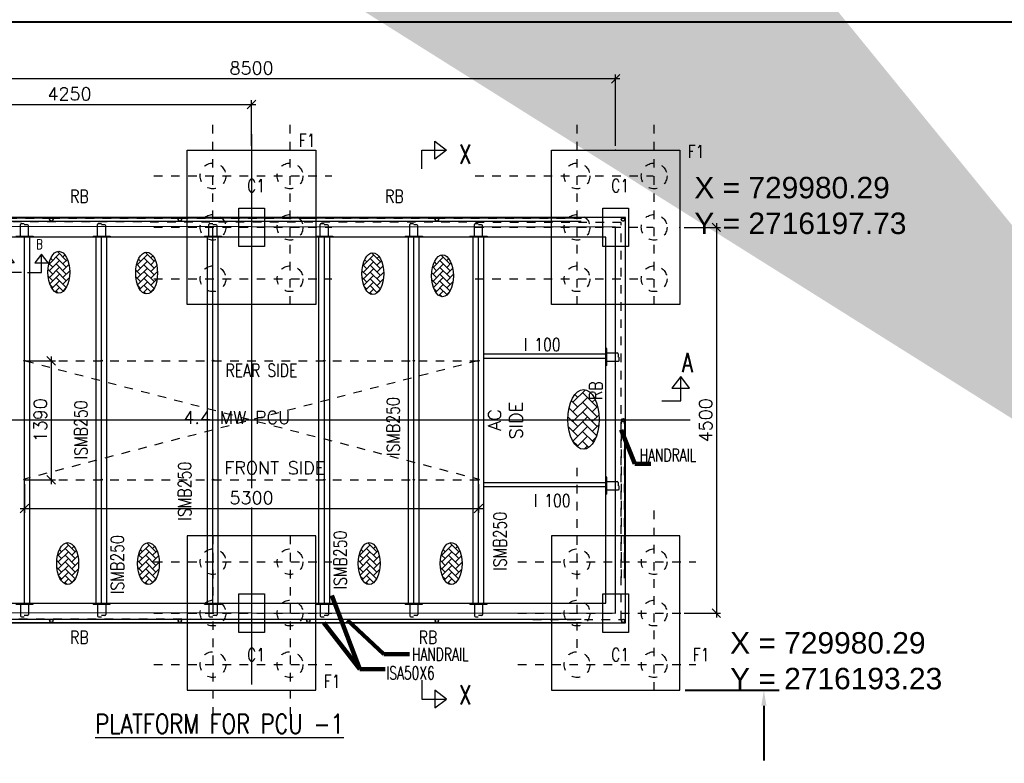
# Model space of a CAD drawing. Header units: inches. Extents: x 727810 to 1461440, y 2714588 to 5435005.
# Tile 222 of 233: x 729973.33 to 729984.82, y 2716191.48 to 2716200.15. Entities that reach past the tile are written whole.
import ezdxf

# ---------------------------------------------------------------- set-up
doc = ezdxf.new("R2010")
doc.units = ezdxf.units.IN
doc.header["$MEASUREMENT"] = 0
doc.linetypes.add('DIVIDEX2', pattern=[2.5, 1, -0.5, 0, -0.5, 0, -0.5])
doc.linetypes.add('HIDDEN', pattern=[0.375, 0.25, -0.125])
doc.layers.add('AM_5', color=3, linetype='Continuous', lineweight=15)
doc.layers.add('AM_8', color=1, linetype='Continuous', lineweight=15)
for name, color, linetype in [('DETAILS', 7, 'Continuous'), ('Inverter Room', 7, 'Continuous'), ('SCB', 7, 'Continuous')]:
    doc.layers.add(name, color=color, linetype=linetype)
doc.styles.add('RANJAN', font='romans.shx', dxfattribs={"width": 0.75})
doc.styles.add('ROMANS', font='ROMANS.shx', dxfattribs={"height": 10})
doc.styles.get("Standard").update_dxf_attribs({"font": 'arial.ttf'})
doc.dimstyles.new('DIM-', dxfattribs={"dimscale": 0, "dimtxt": 0.15, "dimasz": 0.15, "dimexe": 0, "dimexo": 0, "dimgap": 0.15, "dimtad": 1, "dimdec": 0, "dimlfac": 1000, "dimzin": 0, "dimdsep": 46, "dimtxsty": 'ROMANS', "dimblk": 'OBLIQUE', "dimcen": 0, "dimclrd": 6, "dimclre": 6, "dimclrt": 3, "dimadec": 0, "dimazin": 0, "dimtfac": 1, "dimtdec": 0, "dimtmove": 2, "dimatfit": 3, "dimfxl": 1, "dimtolj": 1, "dimtzin": 0, "dimarcsym": 2})
doc.dimstyles.new('ROMANS$0', dxfattribs={"dimscale": 100, "dimtxt": 100, "dimasz": 1, "dimexe": 0.5, "dimexo": 0.5, "dimgap": 0.5, "dimtad": 1, "dimdec": 0, "dimrnd": 5, "dimdsep": 46, "dimtxsty": 'ROMANS', "dimblk": 'OBLIQUE', "dimcen": 1, "dimdle": 0.5, "dimclrd": 6, "dimclre": 6, "dimclrt": 3, "dimadec": 0, "dimazin": 0, "dimtfac": 1, "dimtdec": 0, "dimtix": 1, "dimtmove": 0, "dimatfit": 3, "dimldrblk": 'OBLIQUE', "dimfxl": 1, "dimtolj": 1, "dimtzin": 0, "dimarcsym": 0})
doc.dimstyles.new('ROMANS$7', dxfattribs={"dimscale": 100, "dimtxt": 2.5, "dimasz": 2, "dimexe": 20, "dimexo": 20, "dimgap": 0.5, "dimtad": 1, "dimdec": 0, "dimrnd": 5, "dimzin": 0, "dimdsep": 46, "dimtxsty": 'ROMANS', "dimcen": 0.09, "dimdle": 20, "dimclrd": 256, "dimclre": 256, "dimclrt": 3, "dimadec": 0, "dimazin": 0, "dimtfac": 20, "dimtdec": 0, "dimtix": 1, "dimtmove": 2, "dimatfit": 3, "dimfxl": 1, "dimtolj": 1, "dimtzin": 0, "dimarcsym": 0})
pattern_1 = [(45, (89087.78671, 50533.36595), (-0.0883883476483, 0.0883883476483), [])]
pattern_2 = [(45, (89987.78671, 50533.36595), (-0.0883883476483, 0.0883883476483), [])]
pattern_3 = [(45, (91287.78671, 50533.36595), (-0.0883883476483, 0.0883883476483), [])]
pattern_4 = [(45, (92587.78671, 50533.36595), (-0.0883883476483, 0.0883883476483), [])]
pattern_5 = [(45, (93632.78671, 50533.36595), (-0.0883883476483, 0.0883883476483), [])]
pattern_6 = [(45, (94387.78671, 50533.36595), (-0.0883883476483, 0.0883883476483), [])]

# ---------------------------------------------------------------- blocks, each defined once
blk = doc.blocks.new('_Oblique')
at = {"color": 0, "linetype": 'ByBlock', "lineweight": -2}
blk.add_line((-0.5, -0.5), (0.5, 0.5), dxfattribs=at)
blk = doc.blocks.new('*D67')
at = {"layer": 'Inverter Room', "color": 6, "lineweight": -2, "ltscale": 0.5, "transparency": 16777216}
for p, q in [((2053662, -2318132), (2053662, -2317300)), ((2062162, -2318132), (2062162, -2317300)), ((2062212, -2317350), (2053612, -2317350))]:
    blk.add_line(p, q, dxfattribs=at)
at = {"layer": 'Inverter Room', "color": 0, "ltscale": 0.5, "transparency": 16777216}
for p in [(2053662, -2317350), (2053662, -2318182), (2062162, -2318182)]:
    blk.add_point(p, dxfattribs=at)
at = {"layer": 'Inverter Room', "color": 6, "lineweight": -2, "ltscale": 0.5, "transparency": 16777216, "xscale": 100, "yscale": 100, "zscale": 100, "rotation": 180}
blk.add_blockref('_Oblique', (2053662, -2317350), dxfattribs=at)
at = {"layer": 'Inverter Room', "color": 6, "lineweight": -2, "ltscale": 0.5, "transparency": 16777216, "xscale": 100, "yscale": 100, "zscale": 100}
blk.add_blockref('_Oblique', (2062162, -2317350), dxfattribs=at)
at = {"layer": 'Inverter Room', "color": 3, "ltscale": 0.5, "transparency": 16777216, "insert": (2057912, -2317225), "char_height": 150, "attachment_point": 5, "style": 'ROMANS'}
blk.add_mtext('\\A1;8500', dxfattribs=at)
blk = doc.blocks.new('*D68')
at = {"layer": 'Inverter Room', "color": 6, "lineweight": -2, "ltscale": 0.5, "transparency": 16777216}
for p, q in [((2063338, -2319032), (2063338, -2323632)), ((2062962, -2319082), (2063388, -2319082)), ((2062962, -2323582), (2063388, -2323582))]:
    blk.add_line(p, q, dxfattribs=at)
at = {"layer": 'Inverter Room', "color": 0, "ltscale": 0.5, "transparency": 16777216}
for p in [(2062912, -2319082), (2062912, -2323582), (2063338, -2323582)]:
    blk.add_point(p, dxfattribs=at)
at = {"layer": 'Inverter Room', "color": 6, "lineweight": -2, "ltscale": 0.5, "transparency": 16777216, "xscale": 100, "yscale": 100, "zscale": 100}
for p, rotation in [((2063338, -2319082), 90), ((2063338, -2323582), 270)]:
    blk.add_blockref('_Oblique', p, dxfattribs=dict(at, rotation=rotation))
at = {"layer": 'Inverter Room', "color": 3, "ltscale": 0.5, "transparency": 16777216, "insert": (2063213, -2321332), "char_height": 150, "attachment_point": 5, "rotation": 90, "style": 'ROMANS'}
blk.add_mtext('\\A1;4500', dxfattribs=at)
blk = doc.blocks.new('*D69')
at = {"layer": 'AM_5', "color": 6, "lineweight": -2, "transparency": 16777216}
for p, q in [((2053612, -2317650), (2057962, -2317650)), ((2053662, -2318132), (2053662, -2317600)), ((2057912, -2318132), (2057912, -2317600))]:
    blk.add_line(p, q, dxfattribs=at)
at = {"layer": 'Inverter Room', "color": 0, "transparency": 16777216}
for p in [(2057912, -2317650), (2053662, -2318182), (2057912, -2318182)]:
    blk.add_point(p, dxfattribs=at)
at = {"layer": 'AM_5', "color": 6, "lineweight": -2, "transparency": 16777216, "xscale": 100, "yscale": 100, "zscale": 100, "rotation": 180}
blk.add_blockref('_Oblique', (2053662, -2317650), dxfattribs=at)
at = {"layer": 'AM_5', "color": 6, "lineweight": -2, "transparency": 16777216, "xscale": 100, "yscale": 100, "zscale": 100}
blk.add_blockref('_Oblique', (2057912, -2317650), dxfattribs=at)
at = {"layer": 'AM_5', "color": 3, "transparency": 16777216, "insert": (2055787, -2317525), "char_height": 150, "attachment_point": 5, "style": 'ROMANS', "bg_fill": 3, "box_fill_scale": 1.25, "bg_fill_color": 256, "bg_fill_true_color": 13158600, "bg_fill_transparency": 0}
blk.add_mtext('\\A1;4250', dxfattribs=at)
blk = doc.blocks.new('*D70')
at = {"layer": 'AM_5', "color": 6, "lineweight": -2, "transparency": 16777216}
for p, q in [((2055312, -2320638), (2055622, -2320638)), ((2055572, -2320588), (2055572, -2322076)), ((2055312, -2322026), (2055622, -2322026))]:
    blk.add_line(p, q, dxfattribs=at)
at = {"layer": 'Inverter Room', "color": 0, "transparency": 16777216}
for p in [(2055262, -2320638), (2055262, -2322026), (2055572, -2322026)]:
    blk.add_point(p, dxfattribs=at)
at = {"layer": 'AM_5', "color": 6, "lineweight": -2, "transparency": 16777216, "xscale": 100, "yscale": 100, "zscale": 100}
for p, rotation in [((2055572, -2320638), 90), ((2055572, -2322026), 270)]:
    blk.add_blockref('_Oblique', p, dxfattribs=dict(at, rotation=rotation))
at = {"layer": 'AM_5', "color": 3, "transparency": 16777216, "insert": (2055447, -2321332), "char_height": 150, "attachment_point": 5, "rotation": 90, "style": 'ROMANS', "bg_fill": 3, "box_fill_scale": 1.25, "bg_fill_color": 256, "bg_fill_true_color": 13158600, "bg_fill_transparency": 0}
blk.add_mtext('\\A1;1390', dxfattribs=at)
blk = doc.blocks.new('*D71')
at = {"layer": 'DETAILS', "color": 6, "lineweight": -2, "ltscale": 0.5, "transparency": 16777216}
for p, q in [((2055262, -2322076), (2055262, -2322412)), ((2060562, -2322076), (2060562, -2322412)), ((2055212, -2322362), (2060612, -2322362))]:
    blk.add_line(p, q, dxfattribs=at)
at = {"layer": 'Inverter Room', "color": 0, "ltscale": 0.5, "transparency": 16777216}
for p in [(2055262, -2322026), (2060562, -2322026), (2060562, -2322362)]:
    blk.add_point(p, dxfattribs=at)
at = {"layer": 'DETAILS', "color": 6, "lineweight": -2, "ltscale": 0.5, "transparency": 16777216, "xscale": 100, "yscale": 100, "zscale": 100, "rotation": 180}
blk.add_blockref('_Oblique', (2055262, -2322362), dxfattribs=at)
at = {"layer": 'DETAILS', "color": 6, "lineweight": -2, "ltscale": 0.5, "transparency": 16777216, "xscale": 100, "yscale": 100, "zscale": 100}
blk.add_blockref('_Oblique', (2060562, -2322362), dxfattribs=at)
at = {"layer": 'DETAILS', "color": 3, "ltscale": 0.5, "transparency": 16777216, "insert": (2057912, -2322237), "char_height": 150, "attachment_point": 5, "style": 'ROMANS', "bg_fill": 3, "box_fill_scale": 1.25, "bg_fill_color": 256, "bg_fill_true_color": 13158600, "bg_fill_transparency": 0}
blk.add_mtext('\\A1;5300', dxfattribs=at)
blk = doc.blocks.new('dshshh')
at = {"layer": 'AM_8', "ltscale": 0.5}
h = blk.add_hatch(dxfattribs=at)
h.set_pattern_fill('AR-HBONE', color=256, scale=14, style=0)
h.set_pattern_definition([(45, (673607.74, -665542.415), (6e-15, 79.1959595), [168, -56]), (135, (673647.337, -665502.817), (6e-15, 79.1959595), [168, -56])])
edge = h.paths.add_edge_path()
edge.add_ellipse((2055661.9, -2319605.1), major_axis=(0, 244), ratio=0.5219783, start_angle=191.45916, end_angle=459.29111)
edge.add_ellipse((2055661.9, -2319605.1), major_axis=(0, 244), ratio=0.5219783, start_angle=99.29111, end_angle=191.45916)
h = blk.add_hatch(dxfattribs=at)
h.set_pattern_fill('AR-HBONE', color=256, scale=14, style=0)
h.set_pattern_definition([(45, (674633.055, -665552.46), (6e-15, 79.1959595), [168, -56]), (135, (674672.653, -665512.864), (6e-15, 79.1959595), [168, -56])])
edge = h.paths.add_edge_path()
edge.add_ellipse((2056687.3, -2319615.1), major_axis=(0, 244), ratio=0.5219783, start_angle=191.45916, end_angle=459.29111)
edge.add_ellipse((2056687.3, -2319615.1), major_axis=(0, 244), ratio=0.5219783, start_angle=99.29111, end_angle=191.45916)
h = blk.add_hatch(dxfattribs=at)
h.set_pattern_fill('AR-HBONE', color=256, scale=14, style=0)
h.set_pattern_definition([(45, (677273.22, -665559.426), (6e-15, 79.1959595), [168, -56]), (135, (677312.816, -665519.83), (6e-15, 79.1959595), [168, -56])])
edge = h.paths.add_edge_path()
edge.add_ellipse((2059327.4, -2319622.1), major_axis=(0, 244), ratio=0.5219783, start_angle=191.45916, end_angle=459.29111)
edge.add_ellipse((2059327.4, -2319622.1), major_axis=(0, 244), ratio=0.5219783, start_angle=99.29111, end_angle=191.45916)
h = blk.add_hatch(dxfattribs=at)
h.set_pattern_fill('AR-HBONE', color=256, scale=14, style=0)
h.set_pattern_definition([(45, (678087.52, -665584.47), (6e-15, 79.1959595), [168, -56]), (135, (678127.12, -665544.87), (6e-15, 79.1959595), [168, -56])])
edge = h.paths.add_edge_path()
edge.add_ellipse((2060141.7, -2319647.1), major_axis=(0, 244), ratio=0.5219783, start_angle=191.45916, end_angle=459.29111)
edge.add_ellipse((2060141.7, -2319647.1), major_axis=(0, 244), ratio=0.5219783, start_angle=99.29111, end_angle=191.45916)
h = blk.add_hatch(dxfattribs=at)
h.set_pattern_fill('ANSI31', color=256, style=0)
h.set_pattern_definition(pattern_1)
edge = h.paths.add_edge_path()
edge.add_arc((2055261.7, -2320640.3), 7.16, 11.12183, 168.87817, ccw=False)
edge.add_arc((2055261.7, -2320637.5), 7.16, 348.87817, 551.12183)
h = blk.add_hatch(dxfattribs=at)
h.set_pattern_fill('ANSI31', color=256, style=0)
h.set_pattern_definition(pattern_2)
edge = h.paths.add_edge_path()
edge.add_arc((2056161.7, -2320640.3), 7.16, 11.12183, 168.87817, ccw=False)
edge.add_arc((2056161.7, -2320637.5), 7.16, 348.87817, 551.12183)
h = blk.add_hatch(dxfattribs=at)
h.set_pattern_fill('ANSI31', color=256, style=0)
h.set_pattern_definition(pattern_3)
edge = h.paths.add_edge_path()
edge.add_arc((2057461.7, -2320640.3), 7.16, 11.12183, 168.87817, ccw=False)
edge.add_arc((2057461.7, -2320637.5), 7.16, 348.87817, 551.12183)
h = blk.add_hatch(dxfattribs=at)
h.set_pattern_fill('ANSI31', color=256, style=0)
h.set_pattern_definition(pattern_4)
edge = h.paths.add_edge_path()
edge.add_arc((2058761.7, -2320640.3), 7.16, 11.12183, 168.87817, ccw=False)
edge.add_arc((2058761.7, -2320637.5), 7.16, 348.87817, 551.12183)
h = blk.add_hatch(dxfattribs=at)
h.set_pattern_fill('ANSI31', color=256, style=0)
h.set_pattern_definition(pattern_5)
edge = h.paths.add_edge_path()
edge.add_arc((2059806.7, -2320640.3), 7.16, 11.12183, 168.87817, ccw=False)
edge.add_arc((2059806.7, -2320637.5), 7.16, 348.87817, 551.12183)
h = blk.add_hatch(dxfattribs=at)
h.set_pattern_fill('ANSI31', color=256, style=0)
h.set_pattern_definition(pattern_6)
edge = h.paths.add_edge_path()
edge.add_arc((2060561.7, -2320640.3), 7.16, 11.12183, 168.87817, ccw=False)
edge.add_arc((2060561.7, -2320637.5), 7.16, 348.87817, 551.12183)
h = blk.add_hatch(dxfattribs=at)
h.set_pattern_fill('ANSI31', color=256, style=0)
h.set_pattern_definition(pattern_1)
edge = h.paths.add_edge_path()
edge.add_arc((2060561.7, -2320640.3), 7.16, 371.12183, 528.87817)
edge.add_arc((2060561.7, -2320637.5), 7.16, -11.12183, 191.12183, ccw=False)
h = blk.add_hatch(dxfattribs=at)
h.set_pattern_fill('AR-HBONE', color=256, scale=20, style=0)
h.set_pattern_definition([(45, (87423.51, 41624.37), (9e-15, 113.137085), [240, -80]), (135, (87480.08, 41680.94), (9e-15, 113.137085), [240, -80])])
edge = h.paths.add_edge_path()
edge.add_ellipse((2061786.7, -2321322.3), major_axis=(0, 348.6), ratio=0.5219783, start_angle=191.45916, end_angle=459.29111)
edge.add_ellipse((2061786.7, -2321322.3), major_axis=(0, 348.6), ratio=0.5219783, start_angle=99.29111, end_angle=191.45916)
h = blk.add_hatch(dxfattribs=at)
h.set_pattern_fill('ANSI31', color=256, style=0)
h.set_pattern_definition(pattern_1)
edge = h.paths.add_edge_path()
edge.add_arc((2055261.7, -2322022.7), 7.16, 191.12183, 348.87817)
edge.add_arc((2055261.7, -2322025.5), 7.16, -191.12183, 11.12183, ccw=False)
h = blk.add_hatch(dxfattribs=at)
h.set_pattern_fill('ANSI31', color=256, style=0)
h.set_pattern_definition(pattern_2)
edge = h.paths.add_edge_path()
edge.add_arc((2056161.7, -2322022.7), 7.16, 191.12183, 348.87817)
edge.add_arc((2056161.7, -2322025.5), 7.16, -191.12183, 11.12183, ccw=False)
h = blk.add_hatch(dxfattribs=at)
h.set_pattern_fill('ANSI31', color=256, style=0)
h.set_pattern_definition(pattern_3)
edge = h.paths.add_edge_path()
edge.add_arc((2057461.7, -2322022.7), 7.16, 191.12183, 348.87817)
edge.add_arc((2057461.7, -2322025.5), 7.16, -191.12183, 11.12183, ccw=False)
h = blk.add_hatch(dxfattribs=at)
h.set_pattern_fill('ANSI31', color=256, style=0)
h.set_pattern_definition(pattern_4)
edge = h.paths.add_edge_path()
edge.add_arc((2058761.7, -2322022.7), 7.16, 191.12183, 348.87817)
edge.add_arc((2058761.7, -2322025.5), 7.16, -191.12183, 11.12183, ccw=False)
h = blk.add_hatch(dxfattribs=at)
h.set_pattern_fill('ANSI31', color=256, style=0)
h.set_pattern_definition(pattern_5)
edge = h.paths.add_edge_path()
edge.add_arc((2059806.7, -2322022.7), 7.16, 191.12183, 348.87817)
edge.add_arc((2059806.7, -2322025.5), 7.16, -191.12183, 11.12183, ccw=False)
h = blk.add_hatch(dxfattribs=at)
h.set_pattern_fill('ANSI31', color=256, style=0)
h.set_pattern_definition(pattern_6)
edge = h.paths.add_edge_path()
edge.add_arc((2060561.7, -2322022.7), 7.16, 191.12183, 348.87817)
edge.add_arc((2060561.7, -2322025.5), 7.16, -191.12183, 11.12183, ccw=False)
h = blk.add_hatch(dxfattribs=at)
h.set_pattern_fill('AR-HBONE', color=256, scale=14, style=0)
h.set_pattern_definition([(45, (673711.17, -668940.72), (6e-15, 79.1959595), [168, -56]), (135, (673750.766, -668901.125), (6e-15, 79.1959595), [168, -56])])
edge = h.paths.add_edge_path()
edge.add_ellipse((2055765.4, -2323003.4), major_axis=(0, 244), ratio=0.5219783, start_angle=191.45916, end_angle=459.29111)
edge.add_ellipse((2055765.4, -2323003.4), major_axis=(0, 244), ratio=0.5219783, start_angle=99.29111, end_angle=191.45916)
h = blk.add_hatch(dxfattribs=at)
h.set_pattern_fill('AR-HBONE', color=256, scale=14, style=0)
h.set_pattern_definition([(45, (674653.87, -668940.72), (6e-15, 79.1959595), [168, -56]), (135, (674693.47, -668901.125), (6e-15, 79.1959595), [168, -56])])
edge = h.paths.add_edge_path()
edge.add_ellipse((2056708.1, -2323003.4), major_axis=(0, 244), ratio=0.5219783, start_angle=191.45916, end_angle=459.29111)
edge.add_ellipse((2056708.1, -2323003.4), major_axis=(0, 244), ratio=0.5219783, start_angle=99.29111, end_angle=191.45916)
h = blk.add_hatch(dxfattribs=at)
h.set_pattern_fill('AR-HBONE', color=256, scale=14, style=0)
h.set_pattern_definition([(45, (677231.1, -668940.72), (6e-15, 79.1959595), [168, -56]), (135, (677270.696, -668901.125), (6e-15, 79.1959595), [168, -56])])
edge = h.paths.add_edge_path()
edge.add_ellipse((2059285.3, -2323003.4), major_axis=(0, 244), ratio=0.5219783, start_angle=191.45916, end_angle=459.29111)
edge.add_ellipse((2059285.3, -2323003.4), major_axis=(0, 244), ratio=0.5219783, start_angle=99.29111, end_angle=191.45916)
h = blk.add_hatch(dxfattribs=at)
h.set_pattern_fill('AR-HBONE', color=256, scale=14, style=0)
h.set_pattern_definition([(45, (678188.45, -668940.72), (6e-15, 79.1959595), [168, -56]), (135, (678228.05, -668901.125), (6e-15, 79.1959595), [168, -56])])
edge = h.paths.add_edge_path()
edge.add_ellipse((2060242.7, -2323003.4), major_axis=(0, 244), ratio=0.5219783, start_angle=191.45916, end_angle=459.29111)
edge.add_ellipse((2060242.7, -2323003.4), major_axis=(0, 244), ratio=0.5219783, start_angle=99.29111, end_angle=191.45916)
at = {"layer": 'DETAILS', "linetype": 'DIVIDEX2', "ltscale": 0.5}
for p, q in [((2057461.7, -2319985.4), (2057461.7, -2317883.4)), ((2058361.7, -2319985.4), (2058361.7, -2317883.4)), ((2061711.7, -2319985.4), (2061711.7, -2317883.4)), ((2062611.7, -2319985.4), (2062611.7, -2317883.4)), ((2056772.3, -2318481.5), (2058848.3, -2318481.5)), ((2060522.3, -2318481.5), (2062598.3, -2318481.5)), ((2056772.3, -2319081.5), (2058848.3, -2319081.5)), ((2060522.3, -2319081.5), (2062598.3, -2319081.5)), ((2056772.3, -2319681.5), (2058848.3, -2319681.5)), ((2060522.3, -2319681.5), (2062598.3, -2319681.5)), ((2061711.7, -2323985.4), (2061711.7, -2321883.4)), ((2062611.7, -2324485.4), (2062611.7, -2322383.4)), ((2057461.7, -2322677.6), (2057461.7, -2324779.6)), ((2058361.7, -2322677.6), (2058361.7, -2324779.6)), ((2056772.3, -2322981.5), (2058848.3, -2322981.5)), ((2061022.3, -2322981.5), (2063098.3, -2322981.5)), ((2056772.3, -2323581.5), (2058848.3, -2323581.5)), ((2061022.3, -2323581.5), (2063098.3, -2323581.5)), ((2056772.3, -2324181.5), (2058848.3, -2324181.5)), ((2061022.3, -2324181.5), (2063098.3, -2324181.5))]:
    blk.add_line(p, q, dxfattribs=at)
at = {"layer": 'DETAILS', "ltscale": 0.5}
for p, q in [((2054075.3, -2318971.1), (2055575.3, -2318971.1)), ((2054075.3, -2319011.1), (2055575.3, -2319011.1)), ((2055575.3, -2318971.1), (2057075.3, -2318971.1)), ((2055575.3, -2319011.1), (2057075.3, -2319011.1)), ((2057075.3, -2318971.1), (2058575.3, -2318971.1)), ((2057075.3, -2319011.1), (2058575.3, -2319011.1)), ((2058575.3, -2318971.1), (2060075.3, -2318971.1)), ((2058575.3, -2319011.1), (2060075.3, -2319011.1)), ((2060075.3, -2318971.1), (2061763.3, -2318971.1)), ((2060075.3, -2319011.1), (2061749.1, -2319011.1)), ((2062046.7, -2320494.4), (2062046.7, -2320694.4)), ((2062268.2, -2323171.9), (2062268.2, -2321331.5)), ((2062046.7, -2321994.4), (2062046.7, -2322194.4)), ((2054075.3, -2323651.9), (2055575.3, -2323651.9)), ((2055575.3, -2323651.9), (2057075.3, -2323651.9)), ((2057075.3, -2323651.9), (2058575.3, -2323651.9)), ((2058575.3, -2323651.9), (2060075.3, -2323651.9)), ((2060075.3, -2323651.9), (2061749.1, -2323651.9)), ((2054075.3, -2323691.9), (2055575.3, -2323691.9)), ((2055575.3, -2323691.9), (2057075.3, -2323691.9)), ((2057075.3, -2323691.9), (2058575.3, -2323691.9)), ((2058575.3, -2323691.9), (2060075.3, -2323691.9)), ((2060075.3, -2323691.9), (2061763.3, -2323691.9))]:
    blk.add_line(p, q, dxfattribs=at)
for centre, radius in [((2055575.3, -2318991.1), 20), ((2057075.3, -2318991.1), 20), ((2060075.3, -2318991.1), 20), ((2062248.2, -2318991.1), 20), ((2062249.1, -2318991.1), 20), ((2055261.7, -2320637.5), 7.16), ((2056161.7, -2320637.5), 7.16), ((2057461.7, -2320637.5), 7.16), ((2058761.7, -2320637.5), 7.16), ((2059806.7, -2320637.5), 7.16), ((2060561.7, -2320637.5), 7.16), ((2060561.7, -2320637.5), 7.16), ((2062248.2, -2321331.5), 20), ((2055261.7, -2322025.5), 7.16), ((2056161.7, -2322025.5), 7.16), ((2057461.7, -2322025.5), 7.16), ((2058761.7, -2322025.5), 7.16), ((2059806.7, -2322025.5), 7.16), ((2060561.7, -2322025.5), 7.16), ((2055575.3, -2323671.9), 20), ((2057075.3, -2323671.9), 20), ((2058575.3, -2323671.9), 20), ((2060075.3, -2323671.9), 20), ((2062249.1, -2323671.9), 20)]:
    blk.add_circle(centre, radius, dxfattribs=at)
for centre, start, end in [((2055261.7, -2320640.3), 11.12183, 168.87817), ((2056161.7, -2320640.3), 11.12183, 168.87817), ((2057461.7, -2320640.3), 11.12183, 168.87817), ((2058761.7, -2320640.3), 11.12183, 168.87817), ((2059806.7, -2320640.3), 11.12183, 168.87817), ((2060561.7, -2320640.3), 11.12183, 168.87817), ((2060561.7, -2320640.3), 11.12183, 168.87817), ((2055261.7, -2322022.7), 191.12183, 348.87817), ((2056161.7, -2322022.7), 191.12183, 348.87817), ((2057461.7, -2322022.7), 191.12183, 348.87817), ((2058761.7, -2322022.7), 191.12183, 348.87817), ((2059806.7, -2322022.7), 191.12183, 348.87817), ((2060561.7, -2322022.7), 191.12183, 348.87817)]:
    blk.add_arc(centre, 7.16, start, end, dxfattribs=at)
for centre, major_axis in [((2055661.9, -2319605.1), (0, 244)), ((2056687.3, -2319615.1), (0, 244)), ((2059327.4, -2319622.1), (0, 244)), ((2060141.7, -2319647.1), (0, 244)), ((2061786.7, -2321322.3), (0, 348.6)), ((2055765.4, -2323003.4), (0, 244)), ((2056708.1, -2323003.4), (0, 244)), ((2059285.3, -2323003.4), (0, 244)), ((2060242.7, -2323003.4), (0, 244))]:
    blk.add_ellipse(centre, major_axis=major_axis, ratio=0.5219783, dxfattribs=at)
at = {"layer": 'Inverter Room', "color": 8, "linetype": 'HIDDEN', "ltscale": 2}
for p, q in [((2054073.6, -2318973.2), (2055576.9, -2318973.2)), ((2054075.3, -2319009.1), (2055575.3, -2319009.1)), ((2055573.6, -2318973.2), (2057076.9, -2318973.2)), ((2055575.3, -2319009.1), (2057075.3, -2319009.1)), ((2057073.6, -2318973.2), (2058576.9, -2318973.2)), ((2057075.3, -2319009.1), (2058575.3, -2319009.1)), ((2058573.6, -2318973.2), (2060076.9, -2318973.2)), ((2058575.3, -2319009.1), (2060075.3, -2319009.1)), ((2060073.6, -2318973.2), (2061765.5, -2318973.2)), ((2060075.3, -2319009.1), (2061757.8, -2319009.1)), ((2060554.7, -2320638.9), (2055259.9, -2322018.6)), ((2055261.7, -2320637.5), (2060561.7, -2320637.5)), ((2055268.8, -2320638.9), (2060563.5, -2322018.6)), ((2062230.2, -2323171.9), (2062230.2, -2321340.2)), ((2062266.1, -2323173.6), (2062266.1, -2321340.4)), ((2055261.7, -2322025.5), (2060561.7, -2322025.5)), ((2054075.3, -2323653.9), (2055575.3, -2323653.9)), ((2055575.3, -2323653.9), (2057075.3, -2323653.9)), ((2057075.3, -2323653.9), (2058575.3, -2323653.9)), ((2058575.3, -2323653.9), (2060075.3, -2323653.9)), ((2060075.3, -2323653.9), (2061757.8, -2323653.9)), ((2054073.6, -2323689.8), (2055576.9, -2323689.8)), ((2055573.6, -2323689.8), (2057076.9, -2323689.8)), ((2057073.6, -2323689.8), (2058576.9, -2323689.8)), ((2058573.6, -2323689.8), (2060076.9, -2323689.8)), ((2060073.6, -2323689.8), (2061765.5, -2323689.8))]:
    blk.add_line(p, q, dxfattribs=at)
at = {"layer": 'Inverter Room', "color": 2}
for p, q in [((2055214, -2319181.5), (2055214, -2319049.5)), ((2055225.3, -2319038.2), (2055259.1, -2319038.2)), ((2055298.2, -2319053.3), (2055259.6, -2319053.3)), ((2055309.5, -2319181.5), (2055309.5, -2319064.5)), ((2056114, -2319181.5), (2056114, -2319049.5)), ((2056125.3, -2319038.2), (2056159.1, -2319038.2)), ((2056198.2, -2319053.3), (2056159.6, -2319053.3)), ((2056209.5, -2319181.5), (2056209.5, -2319064.5)), ((2057414, -2319181.5), (2057414, -2319049.5)), ((2057425.3, -2319038.2), (2057459.1, -2319038.2)), ((2057498.2, -2319053.3), (2057459.6, -2319053.3)), ((2057509.5, -2319181.5), (2057509.5, -2319064.5)), ((2058714, -2319181.5), (2058714, -2319049.5)), ((2058725.3, -2319038.2), (2058759.1, -2319038.2)), ((2058798.2, -2319053.3), (2058759.6, -2319053.3)), ((2058809.5, -2319181.5), (2058809.5, -2319064.5)), ((2059759, -2319181.5), (2059759, -2319049.5)), ((2059770.3, -2319038.2), (2059804.1, -2319038.2)), ((2059843.2, -2319053.3), (2059804.6, -2319053.3)), ((2059854.5, -2319181.5), (2059854.5, -2319064.5)), ((2060514, -2319181.5), (2060514, -2319049.5)), ((2060525.3, -2319038.2), (2060559.1, -2319038.2)), ((2060598.2, -2319053.3), (2060559.6, -2319053.3)), ((2060609.5, -2319181.5), (2060609.5, -2319064.5)), ((2055217, -2319184.5), (2055306.5, -2319184.5)), ((2056117, -2319184.5), (2056206.5, -2319184.5)), ((2057417, -2319184.5), (2057506.5, -2319184.5)), ((2058717, -2319184.5), (2058806.5, -2319184.5)), ((2059762, -2319184.5), (2059851.5, -2319184.5)), ((2060517, -2319184.5), (2060606.5, -2319184.5)), ((2062058.7, -2320639.1), (2062058.7, -2320549.7)), ((2062061.7, -2320546.7), (2062178.7, -2320546.7)), ((2062190, -2320557.9), (2062190, -2320596.5)), ((2062061.7, -2320642.1), (2062193.8, -2320642.1)), ((2062205, -2320630.9), (2062205, -2320597)), ((2062058.7, -2322139.1), (2062058.7, -2322049.7)), ((2062061.7, -2322046.7), (2062178.7, -2322046.7)), ((2062061.7, -2322142.1), (2062193.8, -2322142.1)), ((2062190, -2322057.9), (2062190, -2322096.5)), ((2062205, -2322130.9), (2062205, -2322097)), ((2055214, -2323481.5), (2055214, -2323613.5)), ((2055217, -2323478.5), (2055306.5, -2323478.5)), ((2055309.5, -2323481.5), (2055309.5, -2323598.5)), ((2056114, -2323481.5), (2056114, -2323613.5)), ((2056117, -2323478.5), (2056206.5, -2323478.5)), ((2056209.5, -2323481.5), (2056209.5, -2323598.5)), ((2057414, -2323481.5), (2057414, -2323613.5)), ((2057417, -2323478.5), (2057506.5, -2323478.5)), ((2057509.5, -2323481.5), (2057509.5, -2323598.5)), ((2058714, -2323481.5), (2058714, -2323613.5)), ((2058717, -2323478.5), (2058806.5, -2323478.5)), ((2058809.5, -2323481.5), (2058809.5, -2323598.5)), ((2059759, -2323481.5), (2059759, -2323613.5)), ((2059762, -2323478.5), (2059851.5, -2323478.5)), ((2059854.5, -2323481.5), (2059854.5, -2323598.5)), ((2060514, -2323481.5), (2060514, -2323613.5)), ((2060517, -2323478.5), (2060606.5, -2323478.5)), ((2060609.5, -2323481.5), (2060609.5, -2323598.5)), ((2055225.3, -2323624.8), (2055259.1, -2323624.8)), ((2055298.2, -2323609.8), (2055259.6, -2323609.8)), ((2056125.3, -2323624.8), (2056159.1, -2323624.8)), ((2056198.2, -2323609.8), (2056159.6, -2323609.8)), ((2057425.3, -2323624.8), (2057459.1, -2323624.8)), ((2057498.2, -2323609.8), (2057459.6, -2323609.8)), ((2058725.3, -2323624.8), (2058759.1, -2323624.8)), ((2058798.2, -2323609.8), (2058759.6, -2323609.8)), ((2059770.3, -2323624.8), (2059804.1, -2323624.8)), ((2059843.2, -2323609.8), (2059804.6, -2323609.8)), ((2060525.3, -2323624.8), (2060559.1, -2323624.8)), ((2060598.2, -2323609.8), (2060559.6, -2323609.8))]:
    blk.add_line(p, q, dxfattribs=at)
at = {"layer": 'Inverter Room', "ltscale": 2}
for p, q in [((2055261.7, -2323466.5), (2055261.7, -2319196.5)), ((2056161.7, -2323466.5), (2056161.7, -2319196.5)), ((2058761.7, -2323081.5), (2058761.7, -2319196.5)), ((2059806.7, -2323466.5), (2059806.7, -2319196.5)), ((2060561.7, -2323466.5), (2060561.7, -2319196.5)), ((2057461.7, -2323131.5), (2057461.7, -2319531.5))]:
    blk.add_line(p, q, dxfattribs=at)
at = {"layer": 'Inverter Room', "color": 4, "ltscale": 0.5}
for p, q in [((2055361.7, -2319184.5), (2055361.7, -2319196.5)), ((2056061.7, -2319184.5), (2056061.7, -2319196.5)), ((2056261.7, -2319184.5), (2056261.7, -2319196.5)), ((2057361.7, -2319184.5), (2057361.7, -2319196.5)), ((2057561.7, -2319184.5), (2057561.7, -2319196.5)), ((2058661.7, -2319184.5), (2058661.7, -2319196.5)), ((2058861.7, -2319184.5), (2058861.7, -2319196.5)), ((2059706.7, -2319184.5), (2059706.7, -2319196.5)), ((2059906.7, -2319184.5), (2059906.7, -2319196.5)), ((2060461.7, -2319184.5), (2060461.7, -2319196.5)), ((2060661.7, -2319184.5), (2060661.7, -2319196.5)), ((2060632.2, -2320556.5), (2062046.2, -2320556.5)), ((2062058.7, -2320494.4), (2062046.7, -2320494.4)), ((2060632.2, -2320606.5), (2062046.2, -2320606.5)), ((2062058.7, -2320694.4), (2062046.7, -2320694.4)), ((2062058.7, -2321994.4), (2062046.7, -2321994.4)), ((2062058.7, -2322194.4), (2062046.7, -2322194.4)), ((2055361.7, -2323478.5), (2055361.7, -2323466.5)), ((2056061.7, -2323478.5), (2056061.7, -2323466.5)), ((2056261.7, -2323478.5), (2056261.7, -2323466.5)), ((2057361.7, -2323478.5), (2057361.7, -2323466.5)), ((2057561.7, -2323478.5), (2057561.7, -2323466.5)), ((2058661.7, -2323478.5), (2058661.7, -2323466.5)), ((2058861.7, -2323478.5), (2058861.7, -2323466.5)), ((2059706.7, -2323478.5), (2059706.7, -2323466.5)), ((2059906.7, -2323478.5), (2059906.7, -2323466.5)), ((2060461.7, -2323478.5), (2060461.7, -2323466.5)), ((2060661.7, -2323478.5), (2060661.7, -2323466.5))]:
    blk.add_line(p, q, dxfattribs=at)
at = {"layer": 'Inverter Room', "color": 4, "linetype": 'Continuous'}
for points in [[(2059901.4, -2318399.9), (2059901.4, -2318179.8), (2060186.8, -2318179.8), (2060053, -2318285.4), (2060053, -2318077.6), (2060186.8, -2318179.8)], [(2055228.5, -2319609.7), (2055063.4, -2319609.7), (2055063.4, -2319395.7), (2055142.6, -2319496), (2054986.8, -2319496), (2055063.4, -2319395.7)], [(2055295, -2319609.7), (2055460, -2319609.7), (2055460, -2319395.7), (2055380.9, -2319496), (2055536.7, -2319496), (2055460, -2319395.7)], [(2062701.9, -2321107.4), (2062921.9, -2321107.4), (2062921.9, -2320822.1), (2062816.3, -2320955.9), (2063024.1, -2320955.9), (2062921.9, -2320822.1)], [(2059901.4, -2324364.5), (2059901.4, -2324584.5), (2060186.8, -2324584.5), (2060053, -2324478.9), (2060053, -2324686.7), (2060186.8, -2324584.5)]]:
    blk.add_lwpolyline(points, dxfattribs=at)
at = {"layer": 'Inverter Room', "color": 4, "ltscale": 0.5}
for points in [[(2058661.7, -2319981.5), (2057161.7, -2319981.5), (2057161.7, -2318181.5), (2058661.7, -2318181.5)], [(2062911.7, -2319981.5), (2061411.7, -2319981.5), (2061411.7, -2318181.5), (2062911.7, -2318181.5)], [(2053546.7, -2323696.5), (2062276.7, -2323696.5), (2062276.7, -2318966.5), (2053546.7, -2318966.5)], [(2053776.7, -2323466.5), (2062046.7, -2323466.5), (2062046.7, -2319196.5), (2053776.7, -2319196.5)], [(2058661.7, -2322681.5), (2057161.7, -2322681.5), (2057161.7, -2324481.5), (2058661.7, -2324481.5)], [(2062911.7, -2322681.5), (2061411.7, -2322681.5), (2061411.7, -2324481.5), (2062911.7, -2324481.5)]]:
    blk.add_lwpolyline(points, close=True, dxfattribs=at)
at = {"layer": 'Inverter Room', "ltscale": 3}
for points in [[(2058061.7, -2319306.5), (2057761.7, -2319306.5), (2057761.7, -2318856.5), (2058061.7, -2318856.5)], [(2062311.7, -2319306.5), (2062011.7, -2319306.5), (2062011.7, -2318856.5), (2062311.7, -2318856.5)], [(2058061.7, -2323806.5), (2057761.7, -2323806.5), (2057761.7, -2323356.5), (2058061.7, -2323356.5)], [(2062311.7, -2323806.5), (2062011.7, -2323806.5), (2062011.7, -2323356.5), (2062311.7, -2323356.5)]]:
    blk.add_lwpolyline(points, close=True, dxfattribs=at)
at = {"layer": 'Inverter Room', "color": 8, "linetype": 'HIDDEN', "ltscale": 2}
blk.add_lwpolyline([(2053596.7, -2323646.5), (2062226.7, -2323655.2), (2062226.7, -2319025.2), (2053596.7, -2319016.5)], close=True, dxfattribs=at)
at = {"layer": 'Inverter Room', "ltscale": 2}
blk.add_lwpolyline([(2053661.8, -2323573.8), (2062161.7, -2323581.5), (2062161.7, -2319081.5), (2053661.8, -2319073.8)], close=True, dxfattribs=at)
at = {"layer": 'Inverter Room', "color": 4, "ltscale": 0.5}
for points in [[(2055161.7, -2319184.5), (2055361.7, -2319184.5)], [(2056061.7, -2319184.5), (2056261.7, -2319184.5)], [(2057361.7, -2319184.5), (2057561.7, -2319184.5)], [(2058661.7, -2319184.5), (2058861.7, -2319184.5)], [(2059706.7, -2319184.5), (2059906.7, -2319184.5)], [(2060461.7, -2319184.5), (2060661.7, -2319184.5)], [(2062058.7, -2320694.4), (2062058.7, -2320494.4)], [(2062058.7, -2322194.4), (2062058.7, -2321994.4)], [(2055161.7, -2323478.5), (2055361.7, -2323478.5)], [(2056061.7, -2323478.5), (2056261.7, -2323478.5)], [(2057361.7, -2323478.5), (2057561.7, -2323478.5)], [(2058661.7, -2323478.5), (2058861.7, -2323478.5)], [(2059706.7, -2323478.5), (2059906.7, -2323478.5)], [(2060461.7, -2323478.5), (2060661.7, -2323478.5)]]:
    blk.add_lwpolyline(points, dxfattribs=at)
at = {"layer": 'Inverter Room', "color": 8, "linetype": 'HIDDEN', "ltscale": 2}
for centre, radius in [((2057461.7, -2318481.5), 150), ((2058361.7, -2318481.5), 150), ((2061711.7, -2318481.5), 150), ((2062611.7, -2318481.5), 150), ((2057461.7, -2319081.5), 150), ((2058361.7, -2319081.5), 150), ((2061711.7, -2319081.5), 150), ((2062611.7, -2319081.5), 150), ((2055575.3, -2318991.1), 18), ((2057075.3, -2318991.1), 18), ((2060075.3, -2318991.1), 18), ((2062248.2, -2318991.1), 18), ((2062249.1, -2318991.1), 18), ((2057461.7, -2319681.5), 150), ((2058361.7, -2319681.5), 150), ((2061711.7, -2319681.5), 150), ((2062611.7, -2319681.5), 150), ((2062248.2, -2321331.5), 18), ((2057461.7, -2322981.5), 150), ((2058361.7, -2322981.5), 150), ((2061711.7, -2322981.5), 150), ((2062611.7, -2322981.5), 150), ((2057461.7, -2323581.5), 150), ((2058361.7, -2323581.5), 150), ((2061711.7, -2323581.5), 150), ((2062611.7, -2323581.5), 150), ((2055575.3, -2323671.9), 18), ((2057075.3, -2323671.9), 18), ((2058575.3, -2323671.9), 18), ((2060075.3, -2323671.9), 18), ((2062249.1, -2323671.9), 18), ((2057461.7, -2324181.5), 150), ((2058361.7, -2324181.5), 150), ((2061711.7, -2324181.5), 150), ((2062611.7, -2324181.5), 150)]:
    blk.add_circle(centre, radius, dxfattribs=at)
at = {"layer": 'Inverter Room', "color": 2}
for centre, radius, start, end in [((2055225.3, -2319049.5), 11.2, 90, 180), ((2055298.2, -2319064.5), 11.2, 0, 90), ((2056125.3, -2319049.5), 11.2, 90, 180), ((2056198.2, -2319064.5), 11.2, 0, 90), ((2057425.3, -2319049.5), 11.2, 90, 180), ((2057498.2, -2319064.5), 11.2, 0, 90), ((2058725.3, -2319049.5), 11.2, 90, 180), ((2058798.2, -2319064.5), 11.2, 0, 90), ((2059770.3, -2319049.5), 11.2, 90, 180), ((2059843.2, -2319064.5), 11.2, 0, 90), ((2060525.3, -2319049.5), 11.2, 90, 180), ((2060598.2, -2319064.5), 11.2, 0, 90), ((2055217, -2319181.5), 3, 180, 270), ((2055306.5, -2319181.5), 3, 270, 0), ((2056117, -2319181.5), 3, 180, 270), ((2056206.5, -2319181.5), 3, 270, 0), ((2057417, -2319181.5), 3, 180, 270), ((2057506.5, -2319181.5), 3, 270, 0), ((2058717, -2319181.5), 3, 180, 270), ((2058806.5, -2319181.5), 3, 270, 0), ((2059762, -2319181.5), 3, 180, 270), ((2059851.5, -2319181.5), 3, 270, 0), ((2060517, -2319181.5), 3, 180, 270), ((2060606.5, -2319181.5), 3, 270, 0), ((2062061.7, -2320549.7), 3, 90, 180), ((2062178.7, -2320557.9), 11.2, 0, 90), ((2062061.7, -2320639.1), 3, 180, 270), ((2062193.8, -2320630.9), 11.2, 270, 0), ((2062061.7, -2322049.7), 3, 90, 180), ((2062178.7, -2322057.9), 11.2, 0, 90), ((2062061.7, -2322139.1), 3, 180, 270), ((2062193.8, -2322130.9), 11.2, 270, 0), ((2055217, -2323481.5), 3, 90, 180), ((2055306.5, -2323481.5), 3, 0, 90), ((2056117, -2323481.5), 3, 90, 180), ((2056206.5, -2323481.5), 3, 0, 90), ((2057417, -2323481.5), 3, 90, 180), ((2057506.5, -2323481.5), 3, 0, 90), ((2058717, -2323481.5), 3, 90, 180), ((2058806.5, -2323481.5), 3, 0, 90), ((2059762, -2323481.5), 3, 90, 180), ((2059851.5, -2323481.5), 3, 0, 90), ((2060517, -2323481.5), 3, 90, 180), ((2060606.5, -2323481.5), 3, 0, 90), ((2055225.3, -2323613.5), 11.2, 180, 270), ((2055298.2, -2323598.5), 11.2, 270, 0), ((2056125.3, -2323613.5), 11.2, 180, 270), ((2056198.2, -2323598.5), 11.2, 270, 0), ((2057425.3, -2323613.5), 11.2, 180, 270), ((2057498.2, -2323598.5), 11.2, 270, 0), ((2058725.3, -2323613.5), 11.2, 180, 270), ((2058798.2, -2323598.5), 11.2, 270, 0), ((2059770.3, -2323613.5), 11.2, 180, 270), ((2059843.2, -2323598.5), 11.2, 270, 0), ((2060525.3, -2323613.5), 11.2, 180, 270), ((2060598.2, -2323598.5), 11.2, 270, 0)]:
    blk.add_arc(centre, radius, start, end, dxfattribs=at)
at = {"layer": 'DETAILS', "color": 3, "style": 'ROMANS', "width": 0.8}
for s, p in [('RB', (2055793.6, -2318794.3)), ('RB', (2059471.2, -2318794.3)), ('I 100', (2061088.2, -2320524)), ('I 100', (2061204.7, -2322343.6)), ('RB', (2055793.6, -2323939.2)), ('RB', (2059862.7, -2323939.2))]:
    blk.add_text(s, height=150, dxfattribs=at).set_placement(p)
for s, p in [('RB', (2062006.4, -2321093.7)), ('ISMB250', (2055994.8, -2321785.7)), ('ISMB250', (2059640, -2321747.1)), ('ISMB250', (2060887.5, -2323084.9)), ('ISMB250', (2056421.3, -2323356.9)), ('ISMB250', (2059021.9, -2323303.3))]:
    blk.add_text(s, height=150, rotation=90, dxfattribs=at).set_placement(p)
at = {"layer": 'Inverter Room', "color": 3, "linetype": 'Continuous', "style": 'ROMANS', "width": 0.8}
for s, p in [('F1', (2058463.4, -2318142.5)), ('F1', (2063002.9, -2318271.9)), ('C1', (2057859.2, -2318671.2)), ('C1', (2062109.2, -2318671.2)), ('REAR SIDE', (2057607.9, -2320824.8)), ('C1', (2057859.2, -2324141.8)), ('C1', (2062109.2, -2324141.8)), ('F1', (2063062.7, -2324141.8)), ('F1', (2058755.5, -2324451.6))]:
    blk.add_text(s, height=150, dxfattribs=at).set_placement(p)
at = {"layer": 'Inverter Room', "color": 2, "linetype": 'Continuous', "ltscale": 0.6, "style": 'RANJAN', "width": 0.75}
for s, height, p in [('X', 225, (2060334.9, -2318340.8)), ('B', 112.5, (2055398.9, -2319335)), ('A', 225, (2062934.3, -2320770.1)), ('X', 225, (2060334.9, -2324648.5))]:
    blk.add_text(s, height=height, dxfattribs=at).set_placement(p)
at = {"layer": 'Inverter Room', "color": 3, "style": 'ROMANS', "width": 0.7}
for s, p in [('HANDRAIL', (2062440.9, -2321814.2)), ('HANDRAIL', (2059782.7, -2324137.3)), ('ISA50X6', (2059483.2, -2324354.2))]:
    blk.add_text(s, height=150, dxfattribs=at).set_placement(p)
at = {"layer": 'Inverter Room', "color": 3, "linetype": 'Continuous', "insert": (2060673.7, -2321627.4), "char_height": 150, "attachment_point": 1, "rotation": 90, "style": 'ROMANS'}
blk.add_mtext_dynamic_manual_height_columns('\\pi173.70351;AC  \\P\\pi73.70351;SIDE', width=597.407, gutter_width=1, heights=[0], dxfattribs=at)
at = {"layer": 'Inverter Room', "color": 3, "linetype": 'Continuous', "insert": (2057116.2, -2321224.5), "char_height": 150, "width": 3262.433, "attachment_point": 1, "style": 'ROMANS'}
blk.add_mtext('4.4 MW PCU', dxfattribs=at)
at = {"layer": 'Inverter Room', "color": 3, "linetype": 'Continuous', "insert": (2057595.3, -2321812.4), "char_height": 150, "attachment_point": 1, "style": 'ROMANS'}
blk.add_mtext('FRONT SIDE', dxfattribs=at)
at = {"layer": 'Inverter Room', "ltscale": 0.5}
dim = blk.add_linear_dim(base=(2053661.7, -2317350.2), p1=(2062161.7, -2318181.5), p2=(2053661.7, -2318181.5), dimstyle='ROMANS$0', override={"dimtxt": 150, "dimfxl": 0.75, "dimarcsym": 1}, dxfattribs=at)
dim.commit()
dim.dimension.update_dxf_attribs({"geometry": '*D67', "text_midpoint": (2057911.7, -2317225.2)})
dim = blk.add_linear_dim(base=(2063337.6, -2323581.5), p1=(2062911.7, -2319081.5), p2=(2062911.7, -2323581.5), angle=90, dimstyle='ROMANS$0', override={"dimtxt": 150, "dimfxl": 0.75, "dimarcsym": 1}, dxfattribs=at)
dim.commit()
dim.dimension.update_dxf_attribs({"geometry": '*D68', "text_midpoint": (2063212.6, -2321331.5)})
at = {"layer": 'Inverter Room'}
for points in [[(2062226.6, -2321444.1), (2062386.7, -2321839.4), (2062572.9, -2321839.4)], [(2058850.5, -2323376.3), (2059174.2, -2324234.6)], [(2059030.8, -2323665.4), (2059458, -2324060.6), (2059756, -2324060.6)], [(2058756.2, -2323694.1), (2059174.2, -2324234.6), (2059472.1, -2324234.6)]]:
    blk.add_leader(points, dimstyle='DIM-', override={"dimscale": 50, "dimtxt": 2.5, "dimasz": 2.3, "dimexe": 1, "dimexo": 1, "dimgap": 0.5, "dimtad": 0, "dimdle": 1, "dimlwd": 65535, "dimlwe": 65535}, dxfattribs=at)
at = {"layer": 'AM_5'}
dim = blk.add_linear_dim(base=(2057911.7, -2317649.7), p1=(2053661.7, -2318181.5), p2=(2057911.7, -2318181.5), dimstyle='ROMANS$0', override={"dimtxt": 150, "dimtfill": 1, "dimarcsym": 1}, dxfattribs=at)
dim.commit()
dim.dimension.update_dxf_attribs({"geometry": '*D69', "text_midpoint": (2055786.7, -2317524.7)})
dim = blk.add_linear_dim(base=(2055571.6, -2322025.5), p1=(2055261.7, -2320637.5), p2=(2055261.7, -2322025.5), angle=90, dimstyle='ROMANS$0', override={"dimtxt": 150, "dimtfill": 1, "dimarcsym": 1}, dxfattribs=at)
dim.commit()
dim.dimension.update_dxf_attribs({"geometry": '*D70', "text_midpoint": (2055446.6, -2321331.5)})
at = {"layer": 'Inverter Room', "ltscale": 2}
for p, q in [((2057911.7, -2317994.4), (2057911.7, -2324414.1)), ((2063030.8, -2321331.5), (2052980.6, -2321331.5))]:
    blk.add_line(p, q, dxfattribs=at)
at = {"layer": 'DETAILS', "ltscale": 0.5}
dim = blk.add_linear_dim(base=(2060561.7, -2322361.8), p1=(2055261.7, -2322025.5), p2=(2060561.7, -2322025.5), dimstyle='ROMANS$0', override={"dimtxt": 150, "dimtfill": 1, "dimarcsym": 1}, dxfattribs=at)
dim.commit()
dim.dimension.update_dxf_attribs({"geometry": '*D71', "text_midpoint": (2057911.7, -2322236.8)})
at = {"layer": 'Inverter Room', "color": 4, "ltscale": 0.5}
for p, q in [((2055324.2, -2323466.5), (2055324.2, -2319196.5)), ((2056099.2, -2323466.5), (2056099.2, -2319196.5)), ((2056224.2, -2323466.5), (2056224.2, -2319196.5)), ((2057399.2, -2323466.5), (2057399.2, -2319196.5)), ((2057524.2, -2323466.5), (2057524.2, -2319196.5)), ((2058699.2, -2323466.5), (2058699.2, -2319196.5)), ((2058824.2, -2323466.5), (2058824.2, -2319196.5)), ((2059744.2, -2323466.5), (2059744.2, -2319196.5)), ((2059869.2, -2323466.5), (2059869.2, -2319196.5)), ((2060499.2, -2323466.5), (2060499.2, -2319196.5)), ((2060624.2, -2323466.5), (2060624.2, -2319196.5)), ((2060632.2, -2322056.5), (2062046.2, -2322056.5)), ((2060632.2, -2322106.5), (2062046.2, -2322106.5))]:
    blk.add_line(p, q, dxfattribs=at)
at = {"layer": 'Inverter Room', "ltscale": 2}
for p, q in [((2056161.7, -2323466.5), (2056161.7, -2319196.5)), ((2057461.7, -2323466.5), (2057461.7, -2319196.5)), ((2058761.7, -2323466.5), (2058761.7, -2319196.5)), ((2058761.7, -2323466.5), (2058761.7, -2319196.5)), ((2059806.7, -2323466.5), (2059806.7, -2319196.5)), ((2060561.7, -2323466.5), (2060561.7, -2319196.5))]:
    blk.add_line(p, q, dxfattribs=at)
at = {"layer": 'DETAILS', "color": 3, "style": 'ROMANS', "width": 0.8}
blk.add_text('ISMB250', height=150, rotation=90, dxfattribs=at).set_placement((2057207.3, -2322500.7))

msp = doc.modelspace()

# ---------------------------------------------------------------- linework, layer by layer
at = {"color": 6, "lineweight": 40}
msp.add_line((729982.01708, 2716192.15275), (729982.01708, 2716191.51276), dxfattribs=at)
msp.add_solid([(729981.98708, 2716192.15275), (729982.04708, 2716192.15275), (729982.01708, 2716192.33275)], dxfattribs=at)

# ---------------------------------------------------------------- block references
at = {"layer": 'DETAILS', "xscale": 0.001, "yscale": 0.001, "zscale": 0.001}
msp.add_blockref('dshshh', (727918.12443, 2718516.81425), dxfattribs=at)

# ---------------------------------------------------------------- texts
at = {"layer": 'SCB', "color": 3, "lineweight": 40, "insert": (729981.623, 2716193.01102), "char_height": 0.25, "width": 2.9382253, "attachment_point": 1}
msp.add_mtext('X = 729980.29     Y = 2716193.23 ', dxfattribs=at)
msp.add_mtext('X = 729980.29     Y = 2716193.23 ', dxfattribs=at)

# ---------------------------------------------------------------- next in the draw order: block references
at = {"layer": 'DETAILS', "xscale": 0.001, "yscale": 0.001, "zscale": 0.001}
msp.add_blockref('dshshh', (727918.12443, 2718508.51425), dxfattribs=at)

# ---------------------------------------------------------------- next in the draw order: linework, layer by layer
at = {"color": 3, "lineweight": 40}
msp.add_line((729967.37425, 2716200.12847, -0.148), (730007.01999, 2716200.12847, -0.148), dxfattribs=at)
at = {"color": 6, "lineweight": 40}
msp.add_line((729981.09867, 2716192.33275), (729982.19708, 2716192.33275), dxfattribs=at)

# ---------------------------------------------------------------- next in the draw order: texts
at = {"layer": 'Inverter Room', "color": 2, "linetype": 'Continuous', "style": 'ROMANS', "width": 0.8}
msp.add_text('%%UPLATFORM FOR PCU -1', height=0.225, dxfattribs=at).set_placement((729974.21282, 2716191.82831))
at = {"layer": 'SCB', "color": 3, "lineweight": 40, "insert": (729981.20533, 2716198.32107), "char_height": 0.25, "width": 2.9382253, "attachment_point": 1}
msp.add_mtext('X = 729980.29     Y = 2716197.73  ', dxfattribs=at)
msp.add_mtext('X = 729980.29     Y = 2716197.73  ', dxfattribs=at)

# ---------------------------------------------------------------- next in the draw order: leaders
at = {"layer": 'Inverter Room', "ltscale": 0.5}
for points in [[(729988.68617, 2716193.13275, 0.148), (729988.00587, 2716193.7339, 0.148), (729987.61969, 2716193.72834, 0.148)], [(729921.17402, 2716084.59473, 0.21928), (729921.65334, 2716084.93742, 0.21928), (729921.85725, 2716084.93742, 0.21928)]]:
    msp.add_leader(points, dimstyle='ROMANS$7', override={"dimtxt": 150, "dimgap": 0.5, "dimtad": 0, "dimtfill": 1, "dimarcsym": 1}, dxfattribs=at)

doc.saveas('drawing.dxf')
